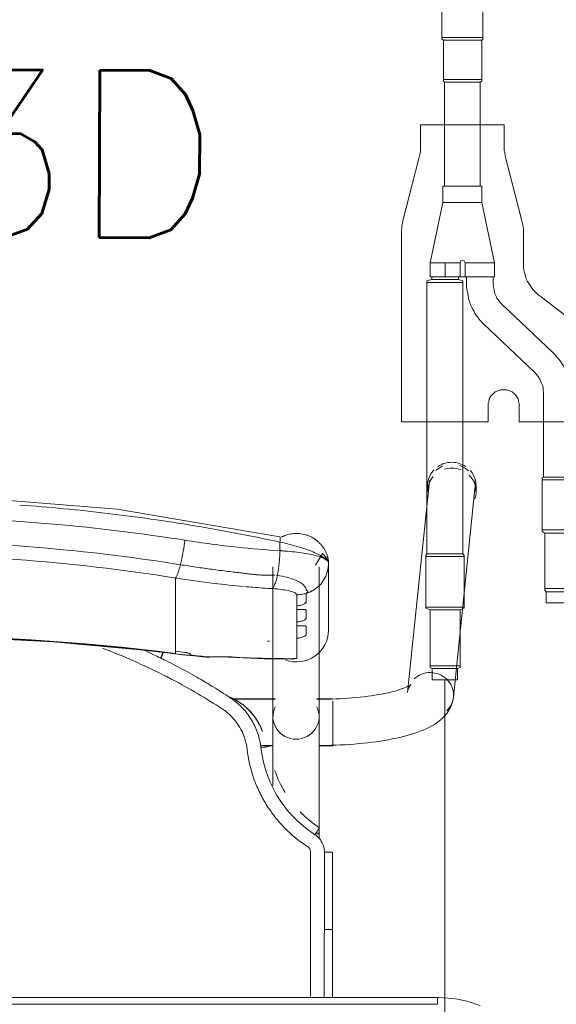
# Model space of a CAD drawing. Header units: metres. Extents: x 3 to 43.5, y -74 to -48.5.
# Tile 49 of 209: x 35.881 to 36.122, y -59.58 to -59.139. Entities that reach past the tile are written whole.
import ezdxf

# ---------------------------------------------------------------- set-up
doc = ezdxf.new("R2010")
doc.units = ezdxf.units.M
doc.linetypes.add('IMPORT-DASHDOT', pattern=[25.4, 12.7, -6.35, 0, -6.35])
for name, color, linetype, lineweight, true_color in [('1PAV - FRIG_dwg', 7, 'Continuous', 18, 0x767676), ('HVAC-RFNT', 30, 'Continuous', 18, 0xff7f00), ('TUB_FRIGO', 30, 'Continuous', 18, 0xff7f00)]:
    doc.layers.add(name, color=color, linetype=linetype, lineweight=lineweight, true_color=true_color)
doc.layers.add('I-FURN', color=7, linetype='Continuous', lineweight=18)
doc.styles.add('RomanS', font='romans__.ttf', dxfattribs={"height": 0.075})

# ---------------------------------------------------------------- blocks, each defined once
blk = doc.blocks.new('ConjuntoParaAlunoTamanho6 - CJA06_ConjuntoParaAlunoTamanho6-V53-1PAV - FRIGORÍFICA')
at = {"layer": 'I-FURN', "color": 253, "true_color": 0xaaaaaa}
for p, q in [((0.24321, 0.29526), (0.23354, 0.20182)), ((0.24254, 0.29456), (0.24254, 0.29197)), ((0.25413, 0.19969), (0.2638, 0.29312)), ((0.2643, 0.29197), (0.2643, 0.29456)), ((0.17315, 0.25812), (0.17315, 0.19097)), ((0.19385, 0.19097), (0.19385, 0.25812)), ((0.1981, 0.22964), (0.1981, 0.25969)), ((0.12943, 0.2438), (0.12943, 0.25317)), ((0.17457, 0.25441), (0.17513, 0.25435)), ((0.19471, 0.25062), (0.1959, 0.25221)), ((0.1959, 0.25221), (0.19685, 0.25395)), ((0.19685, 0.25395), (0.19754, 0.2558)), ((0.12943, 0.24214), (0.12943, 0.2438)), ((0.12943, 0.24214), (0.12943, 0.23653)), ((0.18386, 0.23904), (0.18386, 0.24073)), ((0.12943, 0.23653), (0.12943, 0.23486)), ((0.12943, 0.23486), (0.12943, 0.22925)), ((0.18386, 0.23176), (0.18386, 0.23345)), ((0.12943, 0.22759), (0.12943, 0.22925)), ((0.12943, 0.22759), (0.12943, 0.22197)), ((0.18386, 0.21701), (0.18386, 0.22617)), ((0.12943, 0.22031), (0.12943, 0.22197)), ((0.12946, 0.21915), (0.14434, 0.21757)), ((0.17944, 0.21689), (0.18173, 0.21678)), ((0.17429, 0.19894), (0.15474, 0.19894)), ((0.17429, 0.19879), (0.15494, 0.19879)), ((0.2, 0.19894), (0.19271, 0.19894)), ((0.19385, 0.19879), (0.19271, 0.19879)), ((0.19385, 0.19845), (0.19385, 0.19879)), ((0.19385, 0.19764), (0.19385, 0.19845)), ((0.2, 0.1938), (0.2, 0.19814)), ((0.19385, 0.1916), (0.19385, 0.19367)), ((0.2, 0.18573), (0.2, 0.19364)), ((0.19385, 0.18582), (0.19385, 0.18688)), ((0.19385, 0.18371), (0.19385, 0.18582)), ((0.2, 0.17794), (0.2, 0.1856)), ((0.16757, 0.17809), (0.17268, 0.17809)), ((0.1676, 0.17794), (0.17323, 0.17794)), ((0.19377, 0.17794), (0.2, 0.17794)), ((0.19385, 0.17809), (0.19385, 0.17951)), ((0.19385, 0.13604), (0.19385, 0.13857)), ((0.19983, 0.13021), (0.19982, 0.0953)), ((0.19982, 0.06497), (0.19982, 0.0953)), ((0.247, 0.06497), (-0.247, 0.06497)), ((0.247, 0.06497), (-0.247, 0.06497)), ((0.247, 0.06497), (0.247, 0.06197))]:
    blk.add_line(p, q, dxfattribs=at)
at = {"layer": 'I-FURN', "color": 253, "true_color": 0xaaaaaa, "flags": 128}
for points in [[(0.17623, 0.27161), (0.10331, 0.28398), (0.03018, 0.28985), (0.0001, 0.2904)], [(0.17627, 0.2654), (0.17627, 0.26637), (0.17627, 0.26734), (0.17627, 0.26831), (0.17627, 0.26928)], [(0.1981, 0.25971), (0.19792, 0.26092), (0.19739, 0.26208), (0.1954, 0.2642), (0.19227, 0.25896)], [(0.19754, 0.2558), (0.19796, 0.25773), (0.1981, 0.25969)], [(0.1981, 0.25971), (0.1981, 0.2522), (0.1981, 0.24468)], [(0.1981, 0.22964), (0.1981, 0.23715), (0.1981, 0.24467), (0.1981, 0.25218), (0.1981, 0.25969)], [(0.1881, 0.24628), (0.18997, 0.24701), (0.19172, 0.24799)], [(0.19172, 0.24799), (0.19331, 0.2492), (0.19471, 0.25062)], [(0.18386, 0.24073), (0.18386, 0.24195), (0.18386, 0.24317), (0.18386, 0.24439), (0.18386, 0.24561)], [(0.1881, 0.24628), (0.1881, 0.24532), (0.1881, 0.24435), (0.1881, 0.24339), (0.1881, 0.24243)], [(0.18386, 0.23345), (0.18386, 0.23485), (0.18386, 0.23624), (0.18386, 0.23764), (0.18386, 0.23904)], [(0.1881, 0.23868), (0.1881, 0.2378), (0.1881, 0.23692), (0.1881, 0.23603), (0.1881, 0.23515)], [(0.18386, 0.22617), (0.18386, 0.22757), (0.18386, 0.22897), (0.18386, 0.23036), (0.18386, 0.23176)], [(0.1881, 0.23141), (0.1881, 0.23052), (0.1881, 0.22964), (0.1881, 0.22876), (0.1881, 0.22787)], [(-0.12926, 0.21915), (-0.08865, 0.22342), (-0.0479, 0.2261), (-0.00707, 0.22717), (0.03376, 0.22666), (0.07455, 0.22454), (0.11521, 0.22083), (0.12946, 0.21915)], [(0.12943, 0.21937), (0.12943, 0.21961), (0.12943, 0.21984), (0.12943, 0.22007), (0.12943, 0.22031)], [(0.1361, 0.21901), (0.1361, 0.21893), (0.1361, 0.21886), (0.1361, 0.21878), (0.1361, 0.2187)], [(0.15351, 0.21761), (0.16928, 0.2169), (0.18131, 0.21677)], [(0.18173, 0.21678), (0.18279, 0.21686), (0.18386, 0.21701)], [(0.23507, 0.20536), (0.23501, 0.20531), (0.23482, 0.20518), (0.23451, 0.20499), (0.23408, 0.20476), (0.23355, 0.20449), (0.23291, 0.2042), (0.23217, 0.20389), (0.23133, 0.20358), (0.23041, 0.20326), (0.22941, 0.20294), (0.22832, 0.20262), (0.22717, 0.2023), (0.22594, 0.20199), (0.22464, 0.20169), (0.22328, 0.2014), (0.22186, 0.20112), (0.22039, 0.20086), (0.21886, 0.2006), (0.21729, 0.20036), (0.21567, 0.20014), (0.214, 0.19993), (0.2123, 0.19973), (0.21057, 0.19956), (0.2088, 0.1994), (0.207, 0.19926), (0.20518, 0.19913), (0.20334, 0.19903), (0.20148, 0.19894), (0.19961, 0.19888), (0.19772, 0.19883), (0.19583, 0.1988), (0.19394, 0.19879), (0.19385, 0.19879)], [(0.23354, 0.20182), (0.23373, 0.20287), (0.23403, 0.20376), (0.23437, 0.20445), (0.23469, 0.20492), (0.23492, 0.20521), (0.23505, 0.20534), (0.23507, 0.20536)], [(0.25413, 0.19969), (0.25375, 0.19762), (0.25311, 0.19572), (0.25226, 0.19403), (0.25129, 0.19256), (0.25023, 0.19128), (0.24913, 0.19017), (0.24799, 0.18919), (0.24683, 0.18832), (0.24563, 0.18753), (0.24441, 0.18681), (0.24316, 0.18615), (0.24188, 0.18553), (0.24055, 0.18496), (0.23919, 0.18441), (0.23778, 0.1839), (0.23633, 0.18341), (0.23483, 0.18295), (0.2333, 0.18251), (0.23171, 0.1821), (0.23008, 0.1817), (0.22841, 0.18133), (0.2267, 0.18098), (0.22495, 0.18064), (0.22315, 0.18033), (0.22132, 0.18004), (0.21946, 0.17976), (0.21756, 0.17951), (0.21562, 0.17928), (0.21366, 0.17906), (0.21168, 0.17887), (0.20967, 0.1787), (0.20763, 0.17855), (0.20558, 0.17842), (0.20352, 0.17831), (0.20144, 0.17823), (0.19935, 0.17816), (0.19725, 0.17811), (0.19515, 0.17809), (0.19385, 0.17809)], [(0.17315, 0.16015), (0.17315, 0.162), (0.17315, 0.16382), (0.17315, 0.1656), (0.17315, 0.16735), (0.17315, 0.16905), (0.17315, 0.17071), (0.17315, 0.17233), (0.17315, 0.1739), (0.17315, 0.17541), (0.17315, 0.17687), (0.17315, 0.17828), (0.17315, 0.17963), (0.17315, 0.18092), (0.17315, 0.18215), (0.17315, 0.18331), (0.17315, 0.18441), (0.17315, 0.18544), (0.17315, 0.1864), (0.17315, 0.18729), (0.17315, 0.1881), (0.17315, 0.18885), (0.17315, 0.18951), (0.17315, 0.19011), (0.17315, 0.19062), (0.17315, 0.19097)], [(0.19385, 0.19097), (0.19385, 0.19051), (0.19385, 0.18998), (0.19385, 0.18937), (0.19385, 0.18869), (0.19385, 0.18793), (0.19385, 0.1871), (0.19385, 0.18619), (0.19385, 0.18522), (0.19385, 0.18417), (0.19385, 0.18306), (0.19385, 0.18188), (0.19385, 0.18064), (0.19385, 0.17934), (0.19385, 0.17798), (0.19385, 0.17656), (0.19385, 0.17508), (0.19385, 0.17355), (0.19385, 0.17198), (0.19385, 0.17035), (0.19385, 0.16868), (0.19385, 0.16696), (0.19385, 0.16521), (0.19385, 0.16342), (0.19385, 0.16159), (0.19385, 0.15974), (0.19385, 0.15785), (0.19385, 0.15594), (0.19385, 0.15401), (0.19385, 0.15206), (0.19385, 0.15009), (0.19385, 0.14811), (0.19385, 0.14612), (0.19385, 0.14413), (0.19385, 0.14213), (0.19385, 0.14013), (0.19385, 0.13857)], [(0.16841, 0.18432), (0.16841, 0.18434), (0.16841, 0.18435), (0.16841, 0.18437), (0.16841, 0.18438)], [(0.19623, 0.13025), (0.19623, 0.12639), (0.19623, 0.12254), (0.19623, 0.11868), (0.19623, 0.11483), (0.19623, 0.11097), (0.19623, 0.10712), (0.19623, 0.10327), (0.19623, 0.09941), (0.19623, 0.09556)], [(0.247, 0.06197), (0.1235, 0.06197), (0, 0.06197), (-0.1235, 0.06197), (-0.247, 0.06197)], [(-0.247, 0.06197), (-0.1235, 0.06197), (0, 0.06197), (0.1235, 0.06197), (0.247, 0.06197)], [(0.2662, 0.06136), (0.26421, 0.06209), (0.2622, 0.06274), (0.26015, 0.06331), (0.25809, 0.06379), (0.25601, 0.0642), (0.25391, 0.06451), (0.25181, 0.06475), (0.24969, 0.0649), (0.24757, 0.06496), (0.247, 0.06497)]]:
    blk.add_lwpolyline(points, dxfattribs=at)
at = {"layer": 'I-FURN', "color": 253, "true_color": 0xaaaaaa}
for centre, major_axis, ratio, start_param, end_param in [((0.25342, 0.29456), (0.01088, 0), 0.965926, 1.570796, 2.182166), ((0.25342, 0.29456), (-0.01088, 0), 0.965926, 4.098128, 4.712389), ((0.25342, 0.29456), (0.01088, 0), 0.965926, 2.404321, 3.312013), ((0.25351, 0.29419), (-0.01029, 0.00107), 0.967158, 5.223081, 5.597593), ((0.25342, 0.29197), (0.01088, 0), 0.965926, 1.581694, 1.883969), ((0.25342, 0.29197), (0.01088, 0), 0.965926, 1.176355, 1.570796), ((0.25351, 0.29419), (-0.01029, 0.00107), 0.967158, 4.026797, 4.46746), ((0.25342, 0.29456), (0.01088, 0), 0.965926, 6.052088, 6.985956), ((0.25342, 0.29197), (0.01088, 0), 0.965926, 2.446266, 3.141593), ((0.25351, 0.29419), (-0.01029, 0.00107), 0.967158, 6.102343, 6.382991), ((0.25342, 0.29197), (0.01088, 0), 0.965926, 5.959867, 7.062609), ((0.25351, 0.29419), (-0.01029, 0.00107), 0.967158, 3.141593, 3.502975), ((0.0001, -0.77117), (1.0209, 0), 0.978148, 1.443771, 1.697822), ((0.0001, -0.77159), (1.0211, 0), 0.978148, 1.443771, 1.633569), ((0.1837, 0.22964), (0.0144, 0), 0.978148, 4.362105, 6.283185), ((0.17947, 0.60128), (0.385, 0), 0.978148, 4.689765, 4.691852), ((0.17947, 0.60356), (0.395, 0), 0.978148, 4.585364, 4.595996), ((0.17947, 0.60221), (0.3948, 0), 0.978148, 4.585364, 4.595936), ((0.17947, 0.60263), (0.395, 0), 0.978148, 4.602237, 4.623287), ((0.14521, 0.22754), (0.00087, 0.00996), 0.018501, 2.93296, 3.325659), ((0.17947, 0.60336), (0.395, 0), 0.978148, 4.644485, 4.723499), ((0.24383, 0.20075), (-0.01029, 0.00107), 0.967158, 4.812195, 5.597593), ((0.24383, 0.20075), (-0.01029, 0.00107), 0.967158, 3.241398, 4.812195), ((0.24383, 0.20075), (-0.01029, 0.00107), 0.967158, 2.456, 3.241398), ((0.1835, 0.19097), (0.01035, 0), 0.978148, 2.686587, 4.712389), ((0.1835, 0.19097), (0.01035, 0), 0.978148, 4.712389, 6.738191), ((0.1835, 0.13857), (0.01035, 0), 0.069756, 5.759587, 6.776353)]:
    blk.add_ellipse(centre, major_axis=major_axis, ratio=ratio, start_param=start_param, end_param=end_param, dxfattribs=at)
for points in [[(0.07921, 0.28427), (0.07265, 0.28489), (0.06608, 0.28544), (0.0595, 0.28591)], [(0.11839, 0.27961), (0.1054, 0.28147), (0.09233, 0.28302), (0.07921, 0.28427)], [(0.13782, 0.27661), (0.13136, 0.27768), (0.12489, 0.27868), (0.11839, 0.27961)], [(0.15712, 0.27316), (0.15071, 0.27438), (0.14427, 0.27553), (0.13782, 0.27661)], [(0.13164, 0.25914), (0.13175, 0.25959), (0.13198, 0.26053), (0.13231, 0.26203), (0.13262, 0.26359), (0.13292, 0.2652), (0.1332, 0.26684), (0.13344, 0.26848), (0.13359, 0.26956), (0.13366, 0.2701)], [(0.17627, 0.26928), (0.16991, 0.27065), (0.16353, 0.27194), (0.15712, 0.27316)], [(0.17627, 0.26928), (0.17633, 0.26966), (0.17642, 0.27037), (0.17644, 0.2712), (0.17636, 0.27149), (0.1763, 0.27156)], [(0.17513, 0.25435), (0.1752, 0.25471), (0.17534, 0.25544), (0.17553, 0.25659), (0.17571, 0.25778), (0.17586, 0.25902), (0.17599, 0.26028), (0.1761, 0.26156), (0.17618, 0.26285), (0.17624, 0.26413), (0.17626, 0.26498), (0.17627, 0.2654)], [(0.1981, 0.25969), (0.1981, 0.26035), (0.19703, 0.26165), (0.19239, 0.26338), (0.18523, 0.2647), (0.17934, 0.26523), (0.17627, 0.2654)], [(0.17811, 0.26528), (0.17751, 0.26545), (0.1769, 0.26561), (0.17629, 0.26577)], [(0.12943, 0.25317), (0.12952, 0.25327), (0.1297, 0.25353), (0.13, 0.25409), (0.13031, 0.25481), (0.13064, 0.25568), (0.13097, 0.2567), (0.1313, 0.25786), (0.13153, 0.2587), (0.13164, 0.25914)], [(0.17285, 0.2484), (0.17297, 0.2485), (0.1732, 0.24877), (0.17355, 0.24934), (0.17389, 0.25006), (0.17423, 0.25093), (0.17455, 0.25195), (0.17485, 0.25308), (0.17504, 0.25392), (0.17513, 0.25435)], [(0.18751, 0.24933), (0.18791, 0.24881), (0.18811, 0.24829), (0.1881, 0.24778)], [(0.18386, 0.24561), (0.18422, 0.24561), (0.18494, 0.24565), (0.18601, 0.24578), (0.18707, 0.24599), (0.18776, 0.24617), (0.1881, 0.24628)], [(0.12434, 0.2095), (0.11529, 0.21408), (0.10607, 0.21814), (0.09666, 0.22168)], [(0.11594, 0.2205), (0.11821, 0.21947), (0.12046, 0.21841), (0.1227, 0.21732)], [(0.1227, 0.21732), (0.12291, 0.21776), (0.12336, 0.21866), (0.12377, 0.21945), (0.12395, 0.2198)], [(0.12436, 0.21651), (0.12408, 0.21665), (0.12353, 0.21692), (0.12297, 0.21719), (0.1227, 0.21732)], [(0.12334, 0.21813), (0.12319, 0.21783), (0.12304, 0.21753), (0.12289, 0.21723)], [(0.12395, 0.21936), (0.12377, 0.21898), (0.12356, 0.21856), (0.12335, 0.21813)], [(0.14098, 0.20758), (0.13826, 0.20916), (0.13276, 0.21224), (0.12717, 0.21512), (0.12436, 0.21651)], [(0.1336, 0.21981), (0.13377, 0.21979), (0.1341, 0.21974), (0.13456, 0.21967), (0.13499, 0.21957), (0.13538, 0.21946), (0.13569, 0.21935), (0.13593, 0.21923), (0.13606, 0.21912), (0.1361, 0.21905), (0.1361, 0.21901)], [(0.1361, 0.2187), (0.1361, 0.21868), (0.13609, 0.21865), (0.13607, 0.21862), (0.13605, 0.2186)], [(0.14432, 0.21779), (0.14576, 0.21776), (0.1486, 0.21775), (0.15133, 0.21782), (0.15267, 0.21788)], [(0.15267, 0.21788), (0.1532, 0.21758), (0.15369, 0.21752), (0.15417, 0.21772)], [(0.12798, 0.20762), (0.12738, 0.20794), (0.12617, 0.20857), (0.12495, 0.20919), (0.12434, 0.2095)], [(0.1504, 0.19445), (0.14673, 0.19684), (0.13935, 0.20142), (0.13181, 0.20561), (0.12798, 0.20762)], [(0.14635, 0.20432), (0.14546, 0.20487), (0.14368, 0.20597), (0.14188, 0.20704), (0.14098, 0.20758)], [(0.15378, 0.19963), (0.15256, 0.20043), (0.1501, 0.202), (0.14762, 0.20355), (0.14638, 0.20431)], [(0.15374, 0.19972), (0.15472, 0.19931), (0.15575, 0.19881), (0.1568, 0.1982)], [(0.1625, 0.1911), (0.16134, 0.1928), (0.15869, 0.19594), (0.1555, 0.19851), (0.15378, 0.19963)], [(0.15863, 0.1971), (0.15715, 0.19813), (0.15556, 0.19901), (0.15391, 0.19973)], [(0.15448, 0.19112), (0.15386, 0.19174), (0.15256, 0.19292), (0.15114, 0.19396), (0.1504, 0.19445)], [(0.16156, 0.17636), (0.16124, 0.17915), (0.15968, 0.18454), (0.15645, 0.18912), (0.15448, 0.19112)], [(0.16371, 0.18924), (0.16352, 0.18955), (0.16313, 0.19018), (0.16271, 0.1908), (0.1625, 0.1911)], [(0.16501, 0.19076), (0.16537, 0.19026), (0.16604, 0.18925), (0.16695, 0.18767), (0.16775, 0.18603), (0.1682, 0.1849), (0.16841, 0.18432)], [(0.16774, 0.17706), (0.1675, 0.1792), (0.16656, 0.18343), (0.16479, 0.18738), (0.16371, 0.18924)], [(0.17146, 0.1778), (0.17147, 0.17776), (0.17128, 0.17766), (0.17046, 0.17746), (0.16921, 0.17725), (0.16823, 0.17712), (0.16774, 0.17706)], [(0.1786, 0.15703), (0.17667, 0.16018), (0.1751, 0.16355), (0.1739, 0.16704)], [(0.19391, 0.14119), (0.19084, 0.14321), (0.18795, 0.1456), (0.18537, 0.14827)], [(0.19199, 0.13805), (0.19225, 0.13846), (0.19278, 0.13928), (0.19344, 0.14033), (0.19385, 0.14103), (0.19393, 0.14119), (0.19391, 0.14119)], [(0.19623, 0.13025), (0.19622, 0.13104), (0.19604, 0.13255), (0.19519, 0.13473), (0.19383, 0.13663), (0.19265, 0.13762), (0.19199, 0.13805)], [(0.19, 0.13025), (0.19, 0.1305), (0.18994, 0.13099), (0.18966, 0.1317), (0.18922, 0.13231), (0.18884, 0.13263), (0.18863, 0.13277)], [(0.19, 0.09555), (0.19, 0.09868), (0.19, 0.10482), (0.19, 0.11314), (0.19, 0.12173), (0.19, 0.1274), (0.19, 0.13025)], [(0.19982, 0.1302), (0.19984, 0.13021), (0.19969, 0.13022), (0.19891, 0.13024), (0.1977, 0.13025), (0.19672, 0.13025), (0.19623, 0.13025)], [(0.19982, 0.1302), (0.19982, 0.12729), (0.19982, 0.12438), (0.19982, 0.12147)], [(0.19982, 0.09529), (0.19982, 0.1011), (0.19982, 0.11273), (0.19982, 0.12438), (0.19982, 0.1302)], [(0.19982, 0.11273), (0.19982, 0.10691), (0.19982, 0.1011), (0.19982, 0.09528)], [(0.19623, 0.09556), (0.19662, 0.09556), (0.19701, 0.09556), (0.19738, 0.09555)], [(0.19738, 0.09555), (0.19775, 0.09554), (0.1981, 0.09553), (0.19841, 0.09551)], [(0.19982, 0.0953), (0.19982, 0.0953), (0.19982, 0.09529), (0.19982, 0.09529)], [(0.19982, 0.06497), (0.19982, 0.07507), (0.19982, 0.08518), (0.19982, 0.09529)], [(0.19982, 0.07534), (0.19982, 0.07188), (0.19982, 0.06842), (0.19982, 0.06497)]]:
    blk.add_open_spline(points, degree=3, dxfattribs=at)
for points, knots in [([(-0.13346, 0.2701), (-0.0847, 0.2778), (0.00519, 0.28415), (0.09466, 0.27626), (0.13366, 0.2701)], [-1, -1, -1, -1, -0.444444, 0, 0, 0, 0]), ([(-0.13144, 0.25914), (-0.08343, 0.26683), (0.00512, 0.27318), (0.09323, 0.26529), (0.13164, 0.25914)], [-1, -1, -1, -1, -0.444444, 0, 0, 0, 0]), ([(0.13366, 0.2701), (0.14155, 0.26885), (0.15578, 0.26699), (0.16997, 0.2658), (0.17627, 0.2654)], [-1, -1, -1, -1, -0.444444, 0, 0, 0, 0]), ([(0.17699, 0.27153), (0.17765, 0.27187), (0.17927, 0.27255), (0.18196, 0.27315), (0.18496, 0.2732), (0.18741, 0.27274), (0.18905, 0.27216), (0.18996, 0.27176), (0.19062, 0.27143), (0.19127, 0.27106), (0.19212, 0.27051), (0.19313, 0.26973), (0.19423, 0.2687), (0.19516, 0.26763), (0.19594, 0.26656), (0.1966, 0.26547), (0.19712, 0.26439), (0.19752, 0.26334), (0.1978, 0.26234), (0.19804, 0.26108), (0.1981, 0.26023), (0.1981, 0.25971)], [0.3275759, 0.3275759, 0.3275759, 0.3275759, 0.375, 0.4375, 0.5, 0.5625, 0.59375, 0.609375, 0.625, 0.640625, 0.65625, 0.6875, 0.71875, 0.75, 0.78125, 0.8125, 0.84375, 0.875, 0.90625, 0.9375, 1, 1, 1, 1]), ([(0.17627, 0.26928), (0.1778, 0.26895), (0.18084, 0.26823), (0.1851, 0.26704), (0.18885, 0.26578), (0.19302, 0.26411), (0.19708, 0.26187), (0.1981, 0.26034), (0.1981, 0.25971)], [0, 0, 0, 0, 0.125, 0.25, 0.375, 0.5, 0.75, 1, 1, 1, 1]), ([(0.12943, 0.25317), (0.08224, 0.26075), (-0.00484, 0.26702), (-0.09148, 0.25924), (-0.12923, 0.25317)], [-1, -1, -1, -1, -0.444444, 0, 0, 0, 0]), ([(0.19589, 0.26257), (0.19565, 0.26263), (0.19517, 0.26271), (0.1947, 0.26267), (0.19448, 0.26263)], [0.3140409, 0.3140409, 0.3140409, 0.3140409, 0.375, 0.4333514, 0.4333514, 0.4333514, 0.4333514]), ([(0.1981, 0.25971), (0.1981, 0.26024), (0.19787, 0.26101), (0.19723, 0.26183), (0.19682, 0.26214), (0.1966, 0.26226)], [0, 0, 0, 0, 0.125, 0.1875, 0.25, 0.25, 0.25, 0.25]), ([(0.13164, 0.25914), (0.13399, 0.25877), (0.13871, 0.25805), (0.14577, 0.25706), (0.15166, 0.25629), (0.15577, 0.2558), (0.15812, 0.25552), (0.15988, 0.25532), (0.16163, 0.25511), (0.16339, 0.25489), (0.16514, 0.25469), (0.16691, 0.25455), (0.16868, 0.25447), (0.17104, 0.2544), (0.17282, 0.25442), (0.17401, 0.25447)], [0, 0, 0, 0, 0.166667, 0.333333, 0.5, 0.583333, 0.625, 0.666667, 0.708333, 0.75, 0.791667, 0.833333, 0.875, 0.916667, 1, 1, 1, 1]), ([(0.12943, 0.25317), (0.13522, 0.25225), (0.14536, 0.25084), (0.1555, 0.24978), (0.15984, 0.24939)], [0, 0, 0, 0, 0.4, 0.7, 0.7, 0.7, 0.7]), ([(0.17513, 0.25435), (0.17661, 0.25414), (0.17948, 0.25358), (0.18284, 0.25246), (0.1849, 0.25145), (0.18608, 0.25069), (0.18689, 0.25005), (0.18732, 0.24959), (0.18751, 0.24933)], [0, 0, 0, 0, 0.2, 0.4, 0.55, 0.625, 0.7, 0.7999417, 0.7999417, 0.7999417, 0.7999417]), ([(0.16051, 0.24933), (0.16173, 0.24922), (0.16585, 0.24887), (0.16997, 0.24858), (0.17285, 0.2484)], [0.7154047, 0.7154047, 0.7154047, 0.7154047, 0.8, 1, 1, 1, 1]), ([(0.17285, 0.2484), (0.17555, 0.24823), (0.17966, 0.24775), (0.18317, 0.24668), (0.18386, 0.24597), (0.18386, 0.24561)], [0, 0, 0, 0, 0.444444, 0.722222, 1, 1, 1, 1]), ([(0.1881, 0.24778), (0.18821, 0.24772), (0.18836, 0.24763), (0.18849, 0.24751), (0.18856, 0.24744), (0.1886, 0.24738), (0.18864, 0.24733), (0.1887, 0.24726), (0.18876, 0.24718), (0.1888, 0.24708), (0.18879, 0.247), (0.18877, 0.24693), (0.18873, 0.24686), (0.18866, 0.24676), (0.1885, 0.24657), (0.18828, 0.2464), (0.1881, 0.24628)], [0, 0, 0, 0, 0.166667, 0.25, 0.291667, 0.333333, 0.375, 0.416667, 0.5, 0.583333, 0.625, 0.666667, 0.708333, 0.75, 0.833333, 1, 1, 1, 1]), ([(0.1881, 0.24243), (0.1881, 0.24236), (0.18804, 0.24222), (0.18782, 0.24198), (0.18743, 0.2417), (0.18691, 0.24142), (0.18629, 0.24117), (0.18532, 0.24088), (0.18448, 0.24075), (0.18386, 0.24073)], [0, 0, 0, 0, 0.125, 0.25, 0.375, 0.5, 0.625, 0.75, 1, 1, 1, 1]), ([(0.18386, 0.23904), (0.18448, 0.23902), (0.18532, 0.23903), (0.18629, 0.23904), (0.18691, 0.23904), (0.18743, 0.23902), (0.18782, 0.23896), (0.18804, 0.23885), (0.1881, 0.23875), (0.1881, 0.23868)], [0, 0, 0, 0, 0.25, 0.375, 0.5, 0.625, 0.75, 0.875, 1, 1, 1, 1]), ([(0.1881, 0.23515), (0.1881, 0.23508), (0.18804, 0.23494), (0.18782, 0.2347), (0.18743, 0.23442), (0.18691, 0.23414), (0.18629, 0.23389), (0.18532, 0.2336), (0.18448, 0.23348), (0.18386, 0.23345)], [0, 0, 0, 0, 0.125, 0.25, 0.375, 0.5, 0.625, 0.75, 1, 1, 1, 1]), ([(0.18386, 0.23176), (0.18448, 0.23175), (0.18532, 0.23175), (0.18629, 0.23176), (0.18691, 0.23176), (0.18743, 0.23174), (0.18782, 0.23168), (0.18804, 0.23158), (0.1881, 0.23147), (0.1881, 0.23141)], [0, 0, 0, 0, 0.25, 0.375, 0.5, 0.625, 0.75, 0.875, 1, 1, 1, 1]), ([(0.1881, 0.22787), (0.1881, 0.22781), (0.18804, 0.22767), (0.18782, 0.22742), (0.18743, 0.22714), (0.18691, 0.22687), (0.18629, 0.22661), (0.18532, 0.22633), (0.18448, 0.2262), (0.18386, 0.22617)], [0, 0, 0, 0, 0.125, 0.25, 0.375, 0.5, 0.625, 0.75, 1, 1, 1, 1]), ([(0.13605, 0.2186), (0.13602, 0.21857), (0.13593, 0.21853), (0.13575, 0.2185), (0.13549, 0.21849), (0.13508, 0.2185), (0.13445, 0.21856), (0.1339, 0.21862), (0.1336, 0.21866)], [0, 0, 0, 0, 0.125, 0.25, 0.375, 0.5, 0.75, 1, 1, 1, 1]), ([(0.15683, 0.19818), (0.15764, 0.19771), (0.15919, 0.19669), (0.16207, 0.19434), (0.16393, 0.19226), (0.16501, 0.19076)], [0, 0, 0, 0, 0.25, 0.5, 1, 1, 1, 1]), ([(0.16841, 0.18438), (0.16796, 0.18563), (0.16686, 0.18807), (0.16383, 0.19273), (0.16081, 0.19558), (0.15863, 0.1971)], [0, 0, 0, 0, 0.25, 0.5, 1, 1, 1, 1]), ([(0.16774, 0.17706), (0.16854, 0.1701), (0.17345, 0.15474), (0.18461, 0.14281), (0.19199, 0.13805)], [0, 0, 0, 0, 0.444444, 1, 1, 1, 1]), ([(0.18863, 0.13277), (0.18486, 0.13521), (0.17974, 0.13937), (0.17389, 0.14605), (0.17007, 0.15149), (0.1669, 0.15732), (0.16353, 0.16552), (0.16208, 0.17192), (0.16156, 0.17636)], [0, 0, 0, 0, 0.25, 0.375, 0.5, 0.625, 0.75, 1, 1, 1, 1]), ([(0.19, 0.06548), (0.19, 0.06617), (0.19, 0.06811), (0.19, 0.07088), (0.19, 0.07365), (0.19, 0.07618), (0.19, 0.07838), (0.19, 0.0801), (0.19, 0.08153), (0.19, 0.08284), (0.19, 0.08398), (0.19, 0.08486), (0.19, 0.08558), (0.19, 0.08626), (0.19, 0.0868), (0.19, 0.08716), (0.19, 0.08749), (0.19, 0.08795), (0.19, 0.08848), (0.19, 0.089), (0.19, 0.08963), (0.19, 0.09074), (0.19, 0.09261), (0.19, 0.0945), (0.19, 0.09555)], [0.4659091, 0.4659091, 0.4659091, 0.4659091, 0.4772727, 0.5, 0.5227273, 0.5454545, 0.5681818, 0.5909091, 0.6136364, 0.6363636, 0.6590909, 0.6818182, 0.7045455, 0.7272727, 0.75, 0.7727273, 0.7954545, 0.8181818, 0.8409091, 0.8636364, 0.8863636, 0.9090909, 0.9545455, 1, 1, 1, 1]), ([(0.19618, 0.06498), (0.19616, 0.06721), (0.1961, 0.07741), (0.19616, 0.08755), (0.19623, 0.09556)], [0.8400419, 0.8400419, 0.8400419, 0.8400419, 0.875, 1, 1, 1, 1]), ([(0.19841, 0.09551), (0.19872, 0.09549), (0.19926, 0.09545), (0.19973, 0.09538), (0.19982, 0.09532), (0.19982, 0.0953)], [0.4, 0.4, 0.4, 0.4, 0.6, 0.8, 0.9699288, 0.9699288, 0.9699288, 0.9699288])]:
    blk.add_open_spline(points, degree=3, knots=knots, dxfattribs=at)
blk = doc.blocks.new('4 GRE - ESCOLA DE CINEMA E AUDIOVISUAL CINE REX R07_rvt-1-1PAV - FRIGORÍFICA')
at = {"layer": 'I-FURN', "color": 253, "lineweight": 18, "true_color": 0xaaaaaa}
blk.add_blockref('ConjuntoParaAlunoTamanho6 - CJA06_ConjuntoParaAlunoTamanho6-V53-1PAV - FRIGORÍFICA', (35.82168, -59.64244), dxfattribs=at)
blk = doc.blocks.new('1PAV - FRIG_dwg_A$C6C196F98-1155289-1PAV - FRIGORÍFICA')
at = {"layer": 'HVAC-RFNT'}
for p, q in [((-0.39358, 0.05663), (-0.39358, 0.07747)), ((-0.35797, 0.05663), (-0.35797, 0.07747)), ((-0.43525, 0.07557), (-0.43525, 0.05853)), ((-0.21365, 0.02178), (-0.21857, 0.02178)), ((-0.2038, 0.00284), (-0.2038, 0.02178)), ((-0.04356, -0.01458), (-0.04356, 0.01458)), ((-0.01061, -0.01572), (-0.01061, 0.01572)), ((-0.16099, 0.01269), (-0.16099, -0.01269)), ((-0.07349, -0.01345), (-0.07349, 0.01383)), ((-0.44851, 0.00133), (-0.44851, -0.02595)), ((-0.41252, -0.02595), (-0.41252, 0.00133)), ((-0.21781, -0.02519), (-0.21781, 0.00019)), ((-0.49017, -0.0017), (-0.49017, -0.02292)), ((-0.21554, -0.02178), (-0.21554, -0.00284)), ((-0.21365, -0.0017), (-0.2038, -0.0017)), ((-0.07538, -0.01269), (-0.14925, -0.01269))]:
    blk.add_line(p, q, dxfattribs=at)
at = {"layer": 'HVAC-RFNT', "linetype": 'IMPORT-DASHDOT'}
blk.add_line((-0.21365, -0.01231), (-0.2038, -0.01231), dxfattribs=at)
at = {"layer": 'HVAC-RFNT', "color": 251, "true_color": 0x656565}
blk.add_line((-0.31668, -0.04337), (-0.18107, -0.04337), dxfattribs=at)
at = {"layer": 'HVAC-RFNT', "color": 251, "linetype": 'IMPORT-DASHDOT', "true_color": 0x656565, "flags": 128}
for points in [[(-0.18107, -0.04337), (-0.17917, -0.04299), (-0.17728, -0.04299), (-0.17577, -0.04262), (-0.17387, -0.04224), (-0.12955, -0.03087), (-0.12766, -0.03049), (-0.12576, -0.03012), (-0.12387, -0.02974), (-0.12198, -0.02974), (-0.10569, -0.02974), (-0.10569, 0.02974), (-0.12198, 0.02974), (-0.12387, 0.02974), (-0.12576, 0.03012), (-0.12766, 0.03049), (-0.12955, 0.03087), (-0.17387, 0.04224), (-0.17577, 0.04262), (-0.17728, 0.04299), (-0.17917, 0.04337), (-0.18107, 0.04337), (-0.2038, 0.04337), (-0.20531, 0.04337), (-0.20721, 0.04337), (-0.20872, 0.04375), (-0.21062, 0.04413), (-0.21213, 0.04451), (-0.21365, 0.04489), (-0.21554, 0.04565), (-0.21706, 0.0464), (-0.21857, 0.04716), (-0.22009, 0.0483), (-0.22122, 0.04906), (-0.22274, 0.05019), (-0.22387, 0.05133), (-0.22501, 0.05246), (-0.22653, 0.05398), (-0.22728, 0.05512), (-0.23978, 0.0714), (-0.24092, 0.07292), (-0.24168, 0.07406), (-0.24281, 0.07519), (-0.24395, 0.07633), (-0.24509, 0.07747), (-0.24622, 0.07898), (-0.24774, 0.07974), (-0.24887, 0.08087), (-0.25001, 0.08201), (-0.25153, 0.08315), (-0.25266, 0.08391), (-0.25418, 0.08466), (-0.25531, 0.0858), (-0.25683, 0.08656), (-0.25835, 0.08731), (-0.25986, 0.08807), (-0.261, 0.08883), (-0.26251, 0.08959), (-0.26403, 0.08997), (-0.26554, 0.09072), (-0.26706, 0.0911), (-0.26857, 0.09148), (-0.27047, 0.09224), (-0.27198, 0.09262), (-0.2735, 0.093), (-0.27501, 0.093), (-0.27691, 0.09338), (-0.27842, 0.09375), (-0.27994, 0.09375), (-0.28183, 0.09375), (-0.28335, 0.09413), (-0.28486, 0.09413), (-0.31668, 0.09413), (-0.31668, 0.04034)], [(-0.31668, 0.04034), (-0.30456, 0.04034), (-0.30342, 0.04034), (-0.30267, 0.03996), (-0.30039, 0.03959), (-0.2985, 0.03845), (-0.29698, 0.03693), (-0.29547, 0.03542), (-0.29471, 0.03352), (-0.29395, 0.03163), (-0.29395, 0.03049), (-0.29395, 0.02936), (-0.29395, 0.02822), (-0.29395, 0.02708), (-0.29471, 0.02519), (-0.29547, 0.0233), (-0.29698, 0.02178), (-0.2985, 0.02027), (-0.30039, 0.01913), (-0.30267, 0.01875), (-0.30342, 0.01837), (-0.30456, 0.01837), (-0.31668, 0.01837), (-0.31668, -0.04337)]]:
    blk.add_lwpolyline(points, dxfattribs=at)
at = {"layer": 'HVAC-RFNT', "flags": 128}
for points in [[(-0.39585, 0.07557), (-0.43638, 0.07557), (-0.43752, 0.07481), (-0.43752, 0.05966), (-0.43638, 0.05853), (-0.39585, 0.05853), (-0.39585, 0.07557), (-0.39471, 0.07747), (-0.35683, 0.07747), (-0.35608, 0.07671)], [(-0.43752, 0.05966), (-0.44547, 0.05966), (-0.44547, 0.07481), (-0.43752, 0.07481)], [(-0.35608, 0.05777), (-0.35608, 0.07671), (-0.29623, 0.07671), (-0.29433, 0.07671), (-0.29206, 0.07633), (-0.29016, 0.07633), (-0.28827, 0.07595), (-0.28638, 0.07519), (-0.28448, 0.07481), (-0.28259, 0.07406), (-0.28069, 0.0733), (-0.2788, 0.07254), (-0.27691, 0.07178), (-0.27539, 0.07065), (-0.2735, 0.06951), (-0.27198, 0.06837), (-0.27047, 0.06686), (-0.26895, 0.06572), (-0.26744, 0.06421), (-0.23372, 0.0286), (-0.23221, 0.02708), (-0.23031, 0.02557), (-0.2288, 0.02443), (-0.2269, 0.02368), (-0.22501, 0.02292), (-0.22274, 0.02254), (-0.22084, 0.02216), (-0.21857, 0.02178)], [(-0.21365, 0.00284), (-0.21857, 0.00284), (-0.22084, 0.00284), (-0.22274, 0.00322), (-0.22463, 0.0036), (-0.2269, 0.00398), (-0.2288, 0.00436), (-0.23069, 0.00474), (-0.23259, 0.00549), (-0.23448, 0.00625), (-0.236, 0.00701), (-0.23789, 0.00814), (-0.23978, 0.0089), (-0.2413, 0.01004), (-0.24281, 0.01117), (-0.24471, 0.01269), (-0.24584, 0.01383), (-0.24736, 0.01534), (-0.28145, 0.05133), (-0.28297, 0.05246), (-0.28448, 0.05398), (-0.28638, 0.05512), (-0.28827, 0.05587), (-0.29016, 0.05663), (-0.29206, 0.05739), (-0.29433, 0.05739), (-0.29623, 0.05777), (-0.35608, 0.05777), (-0.35683, 0.05663), (-0.39471, 0.05663), (-0.39585, 0.05853)], [(-0.2038, 0.00208), (-0.20228, 0.00133), (-0.2019, 0.00019), (-0.20228, -0.00133), (-0.2038, -0.0017), (-0.2038, -0.02292), (-0.16099, -0.01383), (-0.16099, 0.01383), (-0.2038, 0.02292), (-0.21365, 0.02292), (-0.21365, -0.02292), (-0.2038, -0.02292)], [(-0.21365, 0.00208), (-0.2038, 0.00208), (-0.2038, 0.02292)], [(-0.04546, -0.01345), (-0.04546, 0.01383), (-0.0447, 0.01458), (-0.01288, 0.01458), (-0.01288, -0.01458), (-0.0447, -0.01458), (-0.04546, -0.01345), (-0.07462, -0.01345), (-0.07538, -0.01269), (-0.07538, 0.01269)], [(-0.01288, 0.01458), (-0.01174, 0.01572), (0, 0.01572), (0, -0.01572), (-0.01174, -0.01572), (-0.01288, -0.01458)], [(-0.16099, -0.01383), (-0.14925, -0.01383), (-0.14925, 0.01383), (-0.16099, 0.01383)], [(-0.14925, 0.01269), (-0.07538, 0.01269), (-0.07462, 0.01383), (-0.04546, 0.01383)], [(-0.21365, -0.00284), (-0.21554, -0.00284), (-0.21668, 0.00019), (-0.41062, 0.00019), (-0.41176, 0.00133), (-0.44926, 0.00133), (-0.4504, -0.0017)], [(-0.21365, -0.02178), (-0.21554, -0.02178), (-0.21668, -0.02519), (-0.41062, -0.02519), (-0.41062, 0.00019)], [(-0.49207, -0.0214), (-0.49207, -0.0036), (-0.50002, -0.0036), (-0.50002, -0.0214), (-0.49207, -0.0214), (-0.49131, -0.02292), (-0.4504, -0.02292), (-0.44926, -0.02595), (-0.41176, -0.02595), (-0.41062, -0.02519)], [(-0.4504, -0.02292), (-0.4504, -0.0017), (-0.49131, -0.0017), (-0.49207, -0.0036)]]:
    blk.add_lwpolyline(points, dxfattribs=at)
blk = doc.blocks.new('1PAV - FRIG_dwg-1115125-1PAV - FRIGORÍFICA')
at = {"layer": 'TUB_FRIGO', "flags": 128}
blk.add_lwpolyline([(14.51695, 3.46513), (14.51695, -5.93345), (9.70306, -5.93345)], dxfattribs=at)
at = {"extrusion": (0, 0, -1), "xscale": 0.6310854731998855, "yscale": 0.6310854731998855, "zscale": -0.6310854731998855, "rotation": 90.00000000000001}
blk.add_blockref('1PAV - FRIG_dwg_A$C6C196F98-1155289-1PAV - FRIGORÍFICA', (-14.52484, 3.78069), dxfattribs=at)
at = {"layer": 'TUB_FRIGO', "color": 7, "insert": (14.10978, 3.73945), "char_height": 0.075, "width": 0.8347081, "attachment_point": 2, "rotation": 359.7708, "line_spacing_factor": 0.983083, "style": 'RomanS'}
blk.add_mtext('FQZHN-03D', dxfattribs=at)

msp = doc.modelspace()

# ---------------------------------------------------------------- block references
at = {"lineweight": 5}
msp.add_blockref('4 GRE - ESCOLA DE CINEMA E AUDIOVISUAL CINE REX R07_rvt-1-1PAV - FRIGORÍFICA', (0, 0), dxfattribs=at)
at = {"layer": '1PAV - FRIG_dwg', "color": 7}
msp.add_blockref('1PAV - FRIG_dwg-1115125-1PAV - FRIGORÍFICA', (21.555, -62.9), dxfattribs=at)

doc.saveas('drawing.dxf')
